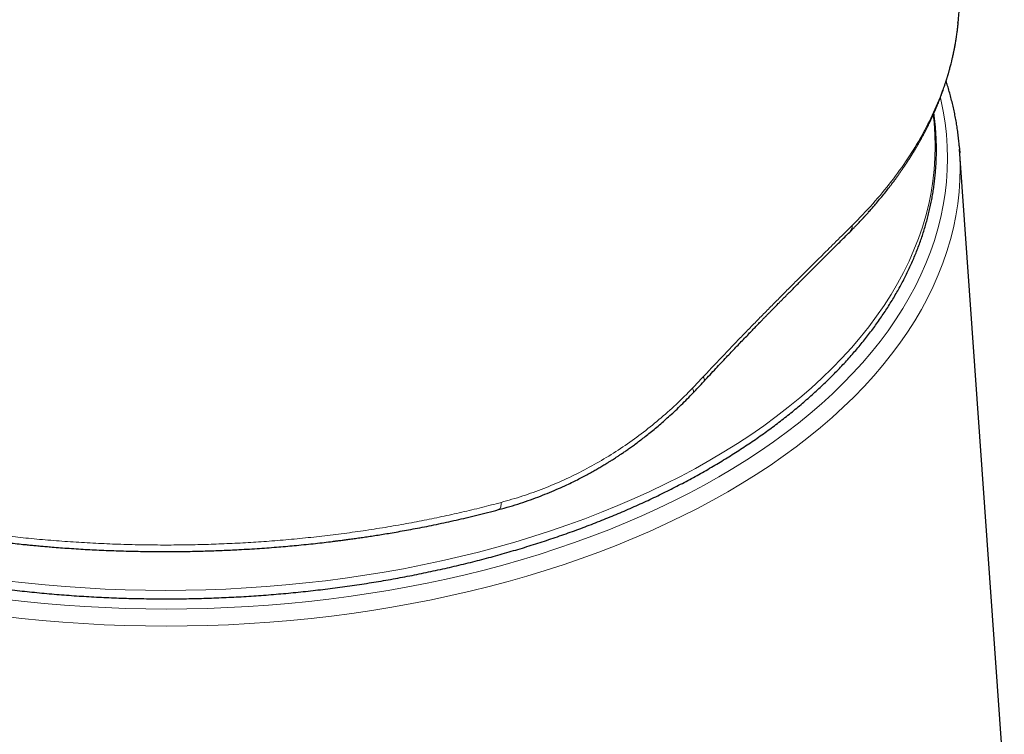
# Model space of a CAD drawing. Header units: millimetres. Extents: x 8 to 757, y 12 to 538.
# Tile 29 of 45: x 713 to 744, y 205 to 227. Entities that reach past the tile are written whole.
import ezdxf

# ---------------------------------------------------------------- set-up
doc = ezdxf.new("R2010")
doc.units = ezdxf.units.MM

msp = doc.modelspace()

# ---------------------------------------------------------------- linework, layer by layer
at = {"color": 7, "linetype": 'Continuous', "lineweight": 30}
for p, q in [((742.463, 227.286), (742.469, 227.343)), ((742.506, 223.415), (742.522, 223.189)), ((743.926, 203.356), (742.515, 223.306))]:
    msp.add_line(p, q, dxfattribs=at)
at = {"color": 252, "linetype": 'Continuous', "lineweight": 0, "flags": 128}
for points in [[(712.395, 209.121), (713.027, 209.048), (713.662, 208.985), (714.3, 208.932), (714.94, 208.888), (715.582, 208.854), (716.225, 208.83), (716.869, 208.815), (717.514, 208.81), (718.159, 208.815), (718.803, 208.83), (719.446, 208.854), (720.088, 208.888), (720.728, 208.932), (721.366, 208.985), (722.001, 209.048), (722.633, 209.121), (723.262, 209.203), (723.887, 209.294), (724.507, 209.395), (725.123, 209.506), (725.733, 209.625), (726.338, 209.754), (726.937, 209.892), (727.529, 210.039), (728.114, 210.195), (728.692, 210.359), (729.263, 210.533), (729.825, 210.714), (730.379, 210.905), (730.924, 211.103), (731.46, 211.31), (731.987, 211.525), (732.503, 211.747), (733.009, 211.978), (733.505, 212.216), (733.99, 212.461), (734.463, 212.714), (734.925, 212.973), (735.374, 213.24), (735.812, 213.513), (736.237, 213.793), (736.649, 214.079), (737.048, 214.371), (737.434, 214.669), (737.806, 214.973), (738.164, 215.283), (738.508, 215.597), (738.838, 215.917), (739.153, 216.242), (739.453, 216.571), (739.738, 216.905), (740.008, 217.243), (740.262, 217.585), (740.501, 217.93), (740.724, 218.28), (740.931, 218.632), (741.122, 218.987), (741.297, 219.345), (741.456, 219.706), (741.598, 220.069), (741.724, 220.434), (741.833, 220.801), (741.926, 221.169), (742.002, 221.539), (742.061, 221.909), (742.103, 222.28), (742.128, 222.652), (742.136, 223.024), (742.128, 223.396), (742.103, 223.768), (742.061, 224.14), (742.002, 224.51), (741.926, 224.88), (741.912, 224.938)], [(712.444, 209.702), (713.067, 209.63), (713.693, 209.568), (714.321, 209.516), (714.952, 209.473), (715.585, 209.439), (716.218, 209.415), (716.853, 209.401), (717.488, 209.396), (718.123, 209.401), (718.758, 209.415), (719.392, 209.439), (720.024, 209.473), (720.655, 209.516), (721.283, 209.568), (721.909, 209.63), (722.532, 209.702), (723.152, 209.783), (723.767, 209.873), (724.379, 209.973), (724.985, 210.081), (725.587, 210.199), (726.183, 210.326), (726.772, 210.462), (727.356, 210.607), (727.933, 210.76), (728.502, 210.922), (729.064, 211.093), (729.619, 211.272), (730.164, 211.46), (730.702, 211.655), (731.23, 211.859), (731.748, 212.071), (732.257, 212.29), (732.756, 212.517), (733.244, 212.752), (733.722, 212.993), (734.188, 213.242), (734.643, 213.498), (735.086, 213.761), (735.518, 214.03), (735.936, 214.306), (736.342, 214.588), (736.736, 214.875), (737.116, 215.169), (737.482, 215.469), (737.835, 215.774), (738.174, 216.084), (738.499, 216.399), (738.809, 216.719), (739.105, 217.043), (739.386, 217.372), (739.652, 217.705), (739.902, 218.042), (740.138, 218.382), (740.358, 218.726), (740.562, 219.074), (740.75, 219.424), (740.922, 219.777), (741.079, 220.132), (741.219, 220.49), (741.343, 220.849), (741.45, 221.211), (741.542, 221.573), (741.616, 221.938), (741.674, 222.303), (741.716, 222.669), (741.741, 223.035), (741.749, 223.402), (741.741, 223.768), (741.716, 224.134), (741.688, 224.397)], [(742.522, 223.189), (742.527, 223.095), (742.536, 222.717), (742.527, 222.338), (742.501, 221.961), (742.459, 221.583), (742.399, 221.207), (742.322, 220.831), (742.228, 220.457), (742.117, 220.084), (741.989, 219.713), (741.844, 219.344), (741.683, 218.978), (741.505, 218.614), (741.311, 218.253), (741.101, 217.895), (740.874, 217.54), (740.631, 217.189), (740.373, 216.841), (740.098, 216.498), (739.809, 216.159), (739.504, 215.824), (739.183, 215.494), (738.849, 215.169), (738.499, 214.849), (738.135, 214.535), (737.757, 214.226), (737.365, 213.923), (736.96, 213.626), (736.541, 213.335), (736.109, 213.051), (735.664, 212.773), (735.207, 212.503), (734.738, 212.239), (734.257, 211.982), (733.764, 211.733), (733.261, 211.491), (732.746, 211.257), (732.221, 211.03), (731.687, 210.812), (731.142, 210.602), (730.588, 210.4), (730.025, 210.207), (729.453, 210.022), (728.874, 209.846), (728.286, 209.679), (727.691, 209.521), (727.089, 209.371), (726.481, 209.231), (725.866, 209.1), (725.246, 208.979), (724.621, 208.867), (723.99, 208.764), (723.355, 208.671), (722.716, 208.587), (722.074, 208.514), (721.428, 208.45), (720.78, 208.395), (720.13, 208.351), (719.477, 208.316), (718.824, 208.292), (718.169, 208.277), (717.514, 208.272), (716.859, 208.277), (716.204, 208.292), (715.551, 208.316), (714.899, 208.351), (714.248, 208.395), (713.6, 208.45), (712.954, 208.514), (712.312, 208.587)], [(734.437, 216.132), (734.451, 216.104), (734.462, 216.078), (734.47, 216.054), (734.473, 216.034), (734.473, 216.016), (734.468, 216.002), (734.462, 215.993)], [(734.096, 215.771), (734.11, 215.743), (734.122, 215.716), (734.129, 215.693), (734.133, 215.672), (734.133, 215.655), (734.13, 215.64), (734.123, 215.63)], [(728.068, 212.171), (728.067, 212.131), (728.065, 212.095), (728.06, 212.061), (728.053, 212.031), (728.044, 212.005), (728.034, 211.983), (728.022, 211.966), (728.008, 211.953), (727.993, 211.945), (727.987, 211.943)]]:
    msp.add_lwpolyline(points, dxfattribs=at)
at = {"color": 252, "linetype": 'Continuous', "lineweight": 0}
msp.add_arc((738.849, 220.894), 0.285, 316.0584, 2.1844, dxfattribs=at)
for points, knots in [([(732.881, 257.959), (732.446, 257.892), (731.578, 257.757), (730.273, 257.538), (728.967, 257.308), (727.661, 257.064), (726.361, 256.808), (725.068, 256.542), (723.782, 256.265), (722.494, 255.976), (721.198, 255.673), (719.891, 255.355), (718.574, 255.022), (717.257, 254.677), (715.938, 254.32), (714.618, 253.95), (713.298, 253.568), (711.976, 253.174), (710.653, 252.767), (709.328, 252.348), (708.003, 251.917), (706.676, 251.475), (705.348, 251.02), (704.019, 250.553), (702.645, 250.058), (701.224, 249.535), (699.758, 248.98), (698.29, 248.412), (696.82, 247.829), (695.395, 247.251), (694.013, 246.679), (692.676, 246.115), (691.337, 245.539), (689.997, 244.952), (688.664, 244.357), (687.337, 243.755), (686.017, 243.146), (684.696, 242.526), (683.364, 241.891), (682.021, 241.241), (680.668, 240.576), (679.313, 239.9), (677.957, 239.214), (676.6, 238.517), (675.241, 237.808), (673.979, 237.138), (672.815, 236.51), (671.748, 235.926), (670.681, 235.332), (669.613, 234.728), (668.553, 234.118), (667.499, 233.5), (666.452, 232.874), (665.405, 232.236), (664.397, 231.609), (663.427, 230.994), (662.495, 230.391), (661.564, 229.778), (660.634, 229.153), (659.705, 228.518), (658.777, 227.871), (657.85, 227.213), (657.232, 226.765), (656.924, 226.541)], [0, 0, 0, 0, 0.017941, 0.035846, 0.053717, 0.071553, 0.089358, 0.106815, 0.124244, 0.141646, 0.159023, 0.176729, 0.194412, 0.212073, 0.229712, 0.247332, 0.264934, 0.282519, 0.300089, 0.317644, 0.335187, 0.352718, 0.370238, 0.38775, 0.405254, 0.424501, 0.443741, 0.462977, 0.48221, 0.501442, 0.518887, 0.536333, 0.553782, 0.571233, 0.58869, 0.605839, 0.622995, 0.640159, 0.65733, 0.674862, 0.692405, 0.709961, 0.72753, 0.745111, 0.762702, 0.7803, 0.7941, 0.807902, 0.821703, 0.835502, 0.849299, 0.862845, 0.876387, 0.889923, 0.903453, 0.91553, 0.927601, 0.93967, 0.951735, 0.9638, 0.975865, 0.987931, 1, 1, 1, 1]), ([(739.133, 220.905), (739.354, 221.132), (739.794, 221.584), (740.372, 222.286), (740.887, 223.001), (741.333, 223.731), (741.71, 224.476), (742.019, 225.234), (742.253, 226.001), (742.405, 226.686), (742.446, 227.115), (742.463, 227.286)], [0, 0, 0, 0, 0.116055, 0.231421, 0.346421, 0.461381, 0.576636, 0.692519, 0.808491, 0.92394, 1, 1, 1, 1]), ([(734.437, 216.132), (734.545, 216.247), (734.761, 216.478), (735.082, 216.817), (735.401, 217.151), (735.717, 217.478), (736.03, 217.799), (736.339, 218.115), (736.643, 218.423), (736.933, 218.715), (737.208, 218.991), (737.468, 219.251), (737.724, 219.506), (737.975, 219.756), (738.22, 219.999), (738.458, 220.235), (738.689, 220.464), (738.915, 220.688), (739.061, 220.832), (739.133, 220.905)], [0, 0, 0, 0, 0.063006, 0.12586, 0.188581, 0.251187, 0.313695, 0.376124, 0.43849, 0.500811, 0.556629, 0.612437, 0.66825, 0.724082, 0.779945, 0.834856, 0.889825, 0.944868, 1, 1, 1, 1]), ([(734.096, 215.771), (734.153, 215.831), (734.267, 215.951), (734.38, 216.072), (734.437, 216.132)], [0, 0, 0, 0, 0.500153, 1, 1, 1, 1]), ([(728.068, 212.171), (728.295, 212.236), (728.747, 212.365), (729.411, 212.606), (730.059, 212.88), (730.692, 213.19), (731.308, 213.536), (731.906, 213.915), (732.485, 214.329), (733.044, 214.776), (733.584, 215.254), (733.925, 215.599), (734.096, 215.771)], [0, 0, 0, 0, 0.100232, 0.200205, 0.299996, 0.399681, 0.499336, 0.599038, 0.698869, 0.798911, 0.899256, 1, 1, 1, 1]), ([(699.807, 214.996), (699.978, 214.899), (700.318, 214.706), (700.847, 214.428), (701.387, 214.16), (701.94, 213.901), (702.505, 213.653), (703.071, 213.42), (703.638, 213.2), (704.203, 212.992), (704.779, 212.794), (705.366, 212.604), (705.974, 212.419), (706.602, 212.24), (707.251, 212.068), (707.906, 211.908), (708.568, 211.758), (709.236, 211.619), (709.898, 211.494), (710.552, 211.381), (711.199, 211.281), (711.85, 211.19), (712.506, 211.11), (713.18, 211.037), (713.87, 210.974), (714.577, 210.922), (715.285, 210.881), (715.994, 210.851), (716.704, 210.833), (717.401, 210.826), (718.084, 210.83), (718.754, 210.844), (719.422, 210.869), (720.089, 210.903), (720.767, 210.949), (721.457, 211.006), (722.158, 211.076), (722.855, 211.158), (723.548, 211.251), (724.237, 211.355), (724.908, 211.468), (725.562, 211.59), (726.197, 211.72), (726.827, 211.86), (727.452, 212.009), (727.863, 212.117), (728.068, 212.171)], [0, 0, 0, 0, 0.023531, 0.046955, 0.070297, 0.093578, 0.11682, 0.140046, 0.161947, 0.183869, 0.205826, 0.227836, 0.249912, 0.273333, 0.296697, 0.320015, 0.343299, 0.366562, 0.389814, 0.411739, 0.433675, 0.455631, 0.477618, 0.499643, 0.523017, 0.546371, 0.569708, 0.593031, 0.616343, 0.639645, 0.661609, 0.68357, 0.705528, 0.727487, 0.749447, 0.772744, 0.796049, 0.819364, 0.842694, 0.866042, 0.889411, 0.911468, 0.933552, 0.955665, 0.977813, 1, 1, 1, 1])]:
    msp.add_open_spline(points, degree=3, knots=knots, dxfattribs=at)
at = {"color": 7, "linetype": 'Continuous', "lineweight": 30}
for points, knots in [([(742.475, 227.343), (742.476, 227.356), (742.479, 227.384), (742.483, 227.436), (742.489, 227.501), (742.496, 227.578), (742.503, 227.658), (742.51, 227.743), (742.518, 227.835), (742.525, 227.927), (742.533, 228.017), (742.541, 228.114), (742.549, 228.221), (742.557, 228.322), (742.564, 228.411), (742.57, 228.495), (742.577, 228.581), (742.583, 228.667), (742.589, 228.753), (742.595, 228.84), (742.602, 228.93), (742.608, 229.024), (742.616, 229.132), (742.623, 229.248), (742.631, 229.365), (742.638, 229.47), (742.644, 229.569), (742.65, 229.668), (742.656, 229.771), (742.661, 229.861), (742.666, 229.936), (742.669, 229.997), (742.673, 230.064), (742.677, 230.127), (742.679, 230.18), (742.682, 230.22), (742.684, 230.257), (742.686, 230.304), (742.689, 230.366), (742.693, 230.442), (742.697, 230.521), (742.701, 230.599), (742.705, 230.671), (742.708, 230.735), (742.71, 230.792), (742.713, 230.844), (742.715, 230.889), (742.716, 230.929), (742.718, 230.964), (742.72, 231.004), (742.722, 231.051), (742.724, 231.102), (742.726, 231.152), (742.728, 231.199), (742.73, 231.256), (742.733, 231.323), (742.736, 231.405), (742.74, 231.487), (742.743, 231.57), (742.745, 231.647), (742.748, 231.72), (742.75, 231.793), (742.753, 231.869), (742.755, 231.945), (742.758, 232.021), (742.76, 232.1), (742.763, 232.183), (742.765, 232.265), (742.767, 232.344), (742.769, 232.42), (742.771, 232.5), (742.773, 232.592), (742.775, 232.693), (742.778, 232.8), (742.78, 232.908), (742.782, 233.016), (742.784, 233.121), (742.785, 233.217), (742.787, 233.307), (742.788, 233.398), (742.789, 233.493), (742.79, 233.593), (742.791, 233.695), (742.792, 233.793), (742.792, 233.886), (742.793, 233.977), (742.793, 234.074), (742.794, 234.175), (742.794, 234.273), (742.794, 234.363), (742.794, 234.449), (742.794, 234.536), (742.794, 234.633), (742.793, 234.74), (742.792, 234.853), (742.792, 234.967), (742.791, 235.075), (742.79, 235.177), (742.789, 235.274), (742.787, 235.367), (742.786, 235.464), (742.784, 235.569), (742.783, 235.668), (742.781, 235.758), (742.78, 235.83), (742.779, 235.896), (742.777, 235.954), (742.776, 236.006), (742.775, 236.055), (742.774, 236.103), (742.773, 236.16), (742.771, 236.228), (742.769, 236.31), (742.767, 236.399), (742.764, 236.487), (742.762, 236.573), (742.759, 236.656), (742.757, 236.734), (742.754, 236.804), (742.752, 236.868), (742.75, 236.928), (742.748, 236.986), (742.746, 237.045), (742.744, 237.108), (742.741, 237.176), (742.739, 237.249), (742.735, 237.328), (742.732, 237.411), (742.729, 237.492), (742.726, 237.569), (742.722, 237.641), (742.719, 237.711), (742.716, 237.779), (742.713, 237.845), (742.71, 237.911), (742.706, 237.983), (742.702, 238.077), (742.696, 238.186), (742.69, 238.31), (742.683, 238.434), (742.676, 238.561), (742.669, 238.688), (742.662, 238.803), (742.656, 238.906), (742.65, 238.997), (742.644, 239.085), (742.639, 239.168), (742.634, 239.242), (742.63, 239.309), (742.625, 239.376), (742.62, 239.452), (742.614, 239.538), (742.607, 239.631), (742.6, 239.729), (742.592, 239.834), (742.585, 239.937), (742.577, 240.032), (742.571, 240.116), (742.565, 240.196), (742.559, 240.267), (742.554, 240.33), (742.549, 240.389), (742.544, 240.451), (742.538, 240.522), (742.531, 240.603), (742.523, 240.694), (742.515, 240.787), (742.507, 240.878), (742.499, 240.963), (742.492, 241.043), (742.485, 241.121), (742.478, 241.199), (742.47, 241.278), (742.462, 241.359), (742.453, 241.452), (742.443, 241.554), (742.433, 241.66), (742.423, 241.758), (742.414, 241.847), (742.406, 241.922), (742.4, 241.981), (742.395, 242.03), (742.389, 242.08), (742.384, 242.136), (742.373, 242.237), (742.357, 242.377), (742.338, 242.547), (742.319, 242.712), (742.3, 242.875), (742.28, 243.044), (742.263, 243.184), (742.25, 243.296), (742.24, 243.377), (742.229, 243.457), (742.22, 243.535), (742.21, 243.606), (742.203, 243.664), (742.196, 243.716), (742.189, 243.769), (742.181, 243.831), (742.172, 243.898), (742.163, 243.967), (742.154, 244.035), (742.145, 244.101), (742.137, 244.163), (742.129, 244.217), (742.123, 244.262), (742.118, 244.303), (742.112, 244.345), (742.104, 244.402), (742.094, 244.474), (742.081, 244.563), (742.067, 244.66), (742.053, 244.756), (742.04, 244.846), (742.029, 244.923), (742.019, 244.991), (742.01, 245.054), (742.001, 245.113), (741.992, 245.171), (741.982, 245.234), (741.972, 245.304), (741.958, 245.393), (741.943, 245.491), (741.928, 245.587), (741.916, 245.665), (741.905, 245.734), (741.893, 245.806), (741.88, 245.889), (741.866, 245.971), (741.854, 246.05), (741.842, 246.122), (741.831, 246.188), (741.822, 246.24), (741.815, 246.279), (741.81, 246.31), (741.805, 246.342), (741.798, 246.385), (741.788, 246.442), (741.776, 246.514), (741.762, 246.593), (741.748, 246.677), (741.732, 246.767), (741.718, 246.85), (741.705, 246.921), (741.695, 246.976), (741.687, 247.02), (741.681, 247.055), (741.676, 247.086), (741.67, 247.117), (741.662, 247.162), (741.651, 247.223), (741.636, 247.304), (741.619, 247.397), (741.599, 247.504), (741.582, 247.599), (741.567, 247.677), (741.557, 247.729), (741.549, 247.774), (741.542, 247.811), (741.536, 247.842), (741.53, 247.871), (741.524, 247.902), (741.517, 247.941), (741.508, 247.988), (741.497, 248.044), (741.484, 248.108), (741.47, 248.182), (741.456, 248.255), (741.442, 248.324), (741.429, 248.389), (741.416, 248.455), (741.403, 248.518), (741.393, 248.57), (741.384, 248.614), (741.376, 248.653), (741.368, 248.694), (741.359, 248.739), (741.348, 248.789), (741.337, 248.846), (741.324, 248.908), (741.311, 248.969), (741.299, 249.026), (741.288, 249.079), (741.276, 249.135), (741.264, 249.194), (741.251, 249.253), (741.24, 249.308), (741.23, 249.355), (741.221, 249.395), (741.213, 249.431), (741.205, 249.469), (741.196, 249.51), (741.186, 249.559), (741.174, 249.613), (741.155, 249.701), (741.127, 249.827), (741.097, 249.962), (741.071, 250.077), (741.051, 250.166), (741.033, 250.249), (741.016, 250.32), (741.004, 250.374), (740.995, 250.415), (740.986, 250.45), (740.977, 250.489), (740.967, 250.535), (740.953, 250.596), (740.935, 250.673), (740.912, 250.77), (740.886, 250.879), (740.868, 250.956), (740.859, 250.994)], [0, 0, 0, 0, 0.001639, 0.003441, 0.006378, 0.009681, 0.012857, 0.016199, 0.020169, 0.024237, 0.027504, 0.031269, 0.036166, 0.040592, 0.043762, 0.047119, 0.050934, 0.054337, 0.057793, 0.061492, 0.065063, 0.068871, 0.073027, 0.078462, 0.083191, 0.08739, 0.091427, 0.095367, 0.099647, 0.104139, 0.106434, 0.108919, 0.11171, 0.114696, 0.116697, 0.118309, 0.119639, 0.121248, 0.124144, 0.12732, 0.130621, 0.133867, 0.136996, 0.139505, 0.141841, 0.143983, 0.14592, 0.147482, 0.148837, 0.150375, 0.152395, 0.154596, 0.15667, 0.158616, 0.160442, 0.163722, 0.166941, 0.170555, 0.173956, 0.177208, 0.18004, 0.183072, 0.186243, 0.189473, 0.192424, 0.195764, 0.199191, 0.202739, 0.205926, 0.209009, 0.212225, 0.215841, 0.220436, 0.224817, 0.229109, 0.233823, 0.238277, 0.24212, 0.245757, 0.249523, 0.253442, 0.257621, 0.261987, 0.266107, 0.269884, 0.27346, 0.277525, 0.28192, 0.286042, 0.289793, 0.293127, 0.29675, 0.300699, 0.305187, 0.31009, 0.314871, 0.319399, 0.323613, 0.32763, 0.331498, 0.335307, 0.339682, 0.344655, 0.347759, 0.350884, 0.353665, 0.356071, 0.358149, 0.360168, 0.362171, 0.364173, 0.367287, 0.370749, 0.374453, 0.378398, 0.381759, 0.385365, 0.388724, 0.391534, 0.394228, 0.396705, 0.399069, 0.401505, 0.404133, 0.407033, 0.409979, 0.413372, 0.416993, 0.420396, 0.423577, 0.4266, 0.429478, 0.432433, 0.435102, 0.437752, 0.4408, 0.444198, 0.449516, 0.454553, 0.45981, 0.465174, 0.470565, 0.475888, 0.479627, 0.48358, 0.487359, 0.490837, 0.493982, 0.496749, 0.499243, 0.502541, 0.506304, 0.510205, 0.514262, 0.518721, 0.523546, 0.527252, 0.530805, 0.534206, 0.537284, 0.539894, 0.542155, 0.54482, 0.547763, 0.55115, 0.555071, 0.559253, 0.563068, 0.566645, 0.569951, 0.573284, 0.576601, 0.579888, 0.583238, 0.586953, 0.591734, 0.596241, 0.600421, 0.604255, 0.607616, 0.60991, 0.611899, 0.613867, 0.616261, 0.619033, 0.626775, 0.634065, 0.640805, 0.647887, 0.65495, 0.662428, 0.665841, 0.669283, 0.672754, 0.676219, 0.679283, 0.681838, 0.683676, 0.685926, 0.68862, 0.691641, 0.694582, 0.69741, 0.700367, 0.703123, 0.705444, 0.707307, 0.708872, 0.710681, 0.712784, 0.716151, 0.720004, 0.724178, 0.728663, 0.732408, 0.735753, 0.738597, 0.741239, 0.743803, 0.746244, 0.748793, 0.751837, 0.755387, 0.76021, 0.764579, 0.767702, 0.770323, 0.77348, 0.777121, 0.780992, 0.784107, 0.78734, 0.790326, 0.792703, 0.794144, 0.795342, 0.796702, 0.798251, 0.80096, 0.804104, 0.80756, 0.811225, 0.815098, 0.819181, 0.821985, 0.824386, 0.826301, 0.82773, 0.82895, 0.830306, 0.8318, 0.834802, 0.838255, 0.842293, 0.846946, 0.852215, 0.854725, 0.857059, 0.859025, 0.860622, 0.861851, 0.863097, 0.864439, 0.865907, 0.86811, 0.870548, 0.873302, 0.876505, 0.880158, 0.882794, 0.885622, 0.888643, 0.891473, 0.893766, 0.895523, 0.897191, 0.898899, 0.900862, 0.903077, 0.905546, 0.908271, 0.911256, 0.913459, 0.915785, 0.918234, 0.920806, 0.923498, 0.925991, 0.92805, 0.929675, 0.93122, 0.93279, 0.934628, 0.936733, 0.939106, 0.941733, 0.948401, 0.95564, 0.959543, 0.963594, 0.96736, 0.970488, 0.972977, 0.974484, 0.975889, 0.977607, 0.979639, 0.982001, 0.985603, 0.989882, 0.994839, 1, 1, 1, 1]), ([(739.054, 220.696), (739.081, 220.723), (739.132, 220.775), (739.204, 220.848), (739.268, 220.914), (739.324, 220.972), (739.371, 221.023), (739.411, 221.065), (739.442, 221.098), (739.466, 221.124), (739.482, 221.141), (739.494, 221.154), (739.503, 221.164), (739.512, 221.174), (739.523, 221.186), (739.536, 221.2), (739.555, 221.221), (739.58, 221.248), (739.613, 221.284), (739.651, 221.327), (739.695, 221.376), (739.744, 221.431), (739.794, 221.489), (739.844, 221.547), (739.924, 221.64), (740.029, 221.766), (740.157, 221.924), (740.256, 222.05), (740.331, 222.147), (740.382, 222.214), (740.427, 222.275), (740.467, 222.328), (740.5, 222.374), (740.526, 222.41), (740.546, 222.437), (740.562, 222.46), (740.581, 222.485), (740.603, 222.516), (740.628, 222.552), (740.655, 222.591), (740.694, 222.647), (740.744, 222.72), (740.806, 222.812), (740.869, 222.908), (740.933, 223.008), (740.998, 223.111), (741.064, 223.217), (741.129, 223.325), (741.181, 223.414), (741.219, 223.481), (741.242, 223.522), (741.262, 223.557), (741.277, 223.584), (741.288, 223.604), (741.297, 223.62), (741.308, 223.639), (741.322, 223.666), (741.341, 223.701), (741.366, 223.746), (741.394, 223.799), (741.423, 223.855), (741.452, 223.911), (741.494, 223.994), (741.547, 224.101), (741.61, 224.231), (741.658, 224.334), (741.692, 224.411), (741.715, 224.463), (741.735, 224.508), (741.753, 224.549), (741.767, 224.582), (741.778, 224.609), (741.787, 224.629), (741.794, 224.647), (741.802, 224.666), (741.812, 224.689), (741.824, 224.719), (741.839, 224.755), (741.856, 224.797), (741.874, 224.844), (741.892, 224.89), (741.915, 224.949), (741.941, 225.018), (741.97, 225.097), (741.997, 225.173), (742.024, 225.251), (742.052, 225.333), (742.076, 225.405), (742.095, 225.466), (742.11, 225.512), (742.122, 225.553), (742.133, 225.588), (742.141, 225.616), (742.148, 225.637), (742.153, 225.654), (742.157, 225.669), (742.164, 225.692), (742.173, 225.724), (742.185, 225.766), (742.199, 225.815), (742.214, 225.872), (742.231, 225.936), (742.249, 226.007), (742.266, 226.075), (742.281, 226.138), (742.294, 226.194), (742.307, 226.253), (742.321, 226.315), (742.332, 226.371), (742.342, 226.416), (742.348, 226.449), (742.353, 226.474), (742.357, 226.496), (742.363, 226.525), (742.37, 226.563), (742.379, 226.612), (742.389, 226.669), (742.399, 226.733), (742.411, 226.802), (742.421, 226.875), (742.435, 226.968), (742.449, 227.079), (742.464, 227.205), (742.472, 227.289), (742.476, 227.33)], [0, 0, 0, 0, 0.013587, 0.025846, 0.036781, 0.046394, 0.054688, 0.061664, 0.067325, 0.0712, 0.074069, 0.076043, 0.077346, 0.07898, 0.080971, 0.083319, 0.086024, 0.090996, 0.096849, 0.103582, 0.111771, 0.120962, 0.130464, 0.139811, 0.149003, 0.175449, 0.200535, 0.224267, 0.235628, 0.246325, 0.255857, 0.26422, 0.271416, 0.277443, 0.280845, 0.284102, 0.288123, 0.292947, 0.298575, 0.304802, 0.311228, 0.324568, 0.338652, 0.353473, 0.368805, 0.384553, 0.400717, 0.417299, 0.433996, 0.441181, 0.447391, 0.452624, 0.456881, 0.459541, 0.461692, 0.46443, 0.468068, 0.473572, 0.480353, 0.488411, 0.497016, 0.505475, 0.513789, 0.533972, 0.553242, 0.571596, 0.579884, 0.587462, 0.594215, 0.600143, 0.605246, 0.608866, 0.611912, 0.614383, 0.616689, 0.620052, 0.624553, 0.629841, 0.636144, 0.643163, 0.650041, 0.656723, 0.668841, 0.680254, 0.691038, 0.702213, 0.714093, 0.726679, 0.733608, 0.74055, 0.746601, 0.751639, 0.755665, 0.758635, 0.760716, 0.762896, 0.765451, 0.770494, 0.77656, 0.783647, 0.791755, 0.800917, 0.811199, 0.822601, 0.830183, 0.838189, 0.846619, 0.855474, 0.864516, 0.87047, 0.875135, 0.87851, 0.881394, 0.884668, 0.890816, 0.897995, 0.906205, 0.915444, 0.925712, 0.936563, 0.947138, 0.965752, 0.983371, 1, 1, 1, 1]), ([(742.506, 223.419), (742.505, 223.428), (742.5, 223.5), (742.486, 223.634), (742.464, 223.821), (742.437, 224.008), (742.407, 224.195), (742.372, 224.381), (742.333, 224.568), (742.29, 224.754), (742.243, 224.94), (742.192, 225.125), (742.142, 225.296), (742.106, 225.405), (742.091, 225.453)], [0, 0, 0, 0, 0.013492, 0.104927, 0.196379, 0.287852, 0.379348, 0.470873, 0.562429, 0.654021, 0.74565, 0.837321, 0.929034, 1, 1, 1, 1]), ([(693.364, 221.594), (693.372, 221.553), (693.393, 221.451), (693.431, 221.289), (693.477, 221.107), (693.528, 220.925), (693.582, 220.743), (693.641, 220.562), (693.703, 220.381), (693.77, 220.201), (693.841, 220.021), (693.915, 219.842), (693.994, 219.663), (694.077, 219.485), (694.163, 219.307), (694.254, 219.131), (694.348, 218.955), (694.447, 218.779), (694.549, 218.605), (694.655, 218.431), (694.765, 218.258), (694.879, 218.086), (694.997, 217.915), (695.119, 217.744), (695.244, 217.575), (695.373, 217.406), (695.506, 217.239), (695.643, 217.073), (695.784, 216.907), (695.928, 216.743), (696.076, 216.58), (696.227, 216.418), (696.382, 216.257), (696.541, 216.098), (696.703, 215.939), (696.868, 215.782), (697.038, 215.627), (697.21, 215.472), (697.386, 215.319), (697.566, 215.167), (697.749, 215.017), (697.935, 214.868), (698.124, 214.721), (698.317, 214.575), (698.513, 214.43), (698.712, 214.287), (698.914, 214.146), (699.12, 214.006), (699.328, 213.868), (699.54, 213.731), (699.755, 213.596), (699.972, 213.463), (700.177, 213.34), (700.35, 213.24), (700.523, 213.14), (700.715, 213.032), (700.945, 212.907), (701.178, 212.782), (701.413, 212.66), (701.651, 212.539), (701.892, 212.421), (702.136, 212.304), (702.382, 212.189), (702.631, 212.075), (702.882, 211.964), (703.136, 211.855), (703.392, 211.747), (703.65, 211.642), (703.911, 211.538), (704.174, 211.437), (704.439, 211.337), (704.706, 211.24), (704.976, 211.144), (705.247, 211.051), (705.521, 210.96), (705.797, 210.87), (706.075, 210.783), (706.354, 210.698), (706.636, 210.615), (706.919, 210.535), (707.204, 210.456), (707.491, 210.38), (707.779, 210.305), (708.069, 210.233), (708.361, 210.163), (708.654, 210.096), (708.948, 210.03), (709.244, 209.967), (709.542, 209.906), (709.841, 209.847), (710.141, 209.791), (710.442, 209.736), (710.744, 209.684), (711.048, 209.635), (711.353, 209.587), (711.658, 209.542), (711.965, 209.499), (712.273, 209.459), (712.581, 209.421), (712.89, 209.385), (713.2, 209.352), (713.511, 209.32), (713.823, 209.292), (714.135, 209.265), (714.447, 209.241), (714.76, 209.219), (715.074, 209.2), (715.388, 209.183), (715.702, 209.168), (716.017, 209.156), (716.332, 209.146), (716.647, 209.139), (716.962, 209.134), (717.277, 209.131), (717.593, 209.13), (717.908, 209.132), (718.223, 209.137), (718.538, 209.143), (718.853, 209.153), (719.168, 209.164), (719.482, 209.178), (719.796, 209.194), (720.11, 209.213), (720.423, 209.234), (720.736, 209.257), (721.048, 209.283), (721.36, 209.31), (721.671, 209.341), (721.981, 209.374), (722.291, 209.409), (722.6, 209.446), (722.908, 209.486), (723.215, 209.528), (723.521, 209.572), (723.826, 209.618), (724.129, 209.667), (724.432, 209.718), (724.734, 209.772), (725.034, 209.828), (725.334, 209.886), (725.632, 209.946), (725.928, 210.008), (726.223, 210.073), (726.517, 210.14), (726.809, 210.209), (727.1, 210.281), (727.388, 210.354), (727.676, 210.43), (727.961, 210.508), (728.245, 210.588), (728.527, 210.67), (728.807, 210.754), (729.086, 210.841), (729.362, 210.929), (729.637, 211.02), (729.909, 211.113), (730.179, 211.207), (730.447, 211.304), (730.713, 211.403), (730.977, 211.504), (731.238, 211.607), (731.498, 211.711), (731.754, 211.818), (732.009, 211.927), (732.261, 212.038), (732.51, 212.15), (732.757, 212.264), (733.002, 212.381), (733.244, 212.499), (733.483, 212.619), (733.719, 212.741), (733.953, 212.864), (734.184, 212.99), (734.412, 213.117), (734.638, 213.246), (734.86, 213.376), (735.08, 213.509), (735.296, 213.643), (735.51, 213.778), (735.721, 213.915), (735.928, 214.054), (736.133, 214.195), (736.334, 214.337), (736.532, 214.48), (736.727, 214.625), (736.919, 214.772), (737.107, 214.92), (737.292, 215.069), (737.474, 215.22), (737.652, 215.372), (737.827, 215.526), (737.998, 215.681), (738.166, 215.837), (738.331, 215.995), (738.492, 216.154), (738.649, 216.314), (738.803, 216.475), (738.953, 216.637), (739.1, 216.801), (739.243, 216.966), (739.382, 217.131), (739.518, 217.298), (739.649, 217.466), (739.777, 217.635), (739.902, 217.805), (740.022, 217.976), (740.138, 218.148), (740.251, 218.32), (740.36, 218.494), (740.465, 218.668), (740.566, 218.843), (740.663, 219.019), (740.756, 219.195), (740.845, 219.372), (740.931, 219.55), (741.012, 219.729), (741.089, 219.908), (741.162, 220.087), (741.231, 220.268), (741.297, 220.448), (741.358, 220.629), (741.415, 220.811), (741.468, 220.993), (741.517, 221.175), (741.562, 221.358), (741.602, 221.541), (741.639, 221.724), (741.672, 221.907), (741.7, 222.091), (741.725, 222.275), (741.745, 222.459), (741.762, 222.643), (741.774, 222.827), (741.782, 223.011), (741.786, 223.196), (741.786, 223.38), (741.782, 223.564), (741.773, 223.748), (741.761, 223.933), (741.745, 224.117), (741.726, 224.286), (741.711, 224.393), (741.705, 224.439)], [0, 0, 0, 0, 0.002772, 0.006923, 0.011075, 0.015229, 0.019384, 0.023541, 0.0277, 0.031861, 0.036023, 0.040187, 0.044353, 0.048521, 0.052691, 0.056863, 0.061036, 0.065211, 0.069388, 0.073567, 0.077747, 0.081929, 0.086112, 0.090297, 0.094483, 0.098671, 0.102859, 0.107049, 0.11124, 0.115432, 0.119626, 0.12382, 0.128014, 0.13221, 0.136406, 0.140603, 0.144801, 0.148999, 0.153197, 0.157396, 0.161596, 0.165795, 0.169995, 0.174195, 0.178396, 0.182596, 0.186797, 0.190998, 0.195199, 0.1994, 0.2036, 0.207801, 0.212002, 0.215316, 0.217529, 0.22173, 0.22593, 0.230131, 0.234331, 0.238532, 0.242732, 0.246932, 0.251132, 0.255331, 0.259531, 0.26373, 0.267929, 0.272128, 0.276327, 0.280526, 0.284724, 0.288923, 0.293121, 0.297319, 0.301517, 0.305714, 0.309912, 0.314109, 0.318306, 0.322503, 0.3267, 0.330897, 0.335093, 0.339289, 0.343486, 0.347682, 0.351878, 0.356073, 0.360269, 0.364464, 0.36866, 0.372855, 0.37705, 0.381245, 0.38544, 0.389635, 0.39383, 0.398024, 0.402219, 0.406413, 0.410608, 0.414802, 0.418996, 0.423191, 0.427385, 0.431579, 0.435773, 0.439967, 0.444161, 0.448355, 0.452549, 0.456743, 0.460937, 0.465131, 0.469325, 0.473518, 0.477712, 0.481906, 0.4861, 0.490294, 0.494488, 0.498682, 0.502876, 0.50707, 0.511264, 0.515458, 0.519653, 0.523847, 0.528041, 0.532236, 0.53643, 0.540625, 0.544819, 0.549014, 0.553209, 0.557404, 0.561599, 0.565794, 0.569989, 0.574185, 0.57838, 0.582576, 0.586772, 0.590968, 0.595164, 0.59936, 0.603556, 0.607753, 0.611949, 0.616146, 0.620343, 0.62454, 0.628738, 0.632935, 0.637133, 0.641331, 0.645529, 0.649727, 0.653926, 0.658124, 0.662323, 0.666522, 0.670721, 0.67492, 0.67912, 0.68332, 0.68752, 0.69172, 0.69592, 0.70012, 0.704321, 0.708521, 0.712722, 0.716923, 0.721124, 0.725325, 0.729527, 0.733728, 0.737929, 0.742131, 0.746332, 0.750534, 0.754735, 0.758936, 0.763137, 0.767339, 0.771539, 0.77574, 0.779941, 0.784141, 0.788341, 0.79254, 0.796739, 0.800938, 0.805136, 0.809333, 0.81353, 0.817726, 0.821921, 0.826115, 0.830309, 0.834501, 0.838692, 0.842883, 0.847072, 0.851259, 0.855446, 0.859631, 0.863814, 0.867996, 0.872176, 0.876355, 0.880532, 0.884707, 0.88888, 0.893052, 0.897221, 0.901389, 0.905555, 0.909719, 0.913881, 0.918042, 0.9222, 0.926357, 0.930512, 0.934666, 0.938818, 0.942969, 0.947119, 0.951267, 0.955415, 0.959561, 0.963707, 0.967852, 0.971997, 0.976142, 0.980286, 0.984431, 0.988576, 0.992721, 0.996867, 1, 1, 1, 1]), ([(734.462, 215.993), (734.526, 216.061), (734.649, 216.195), (734.83, 216.389), (735.002, 216.572), (735.164, 216.744), (735.318, 216.906), (735.463, 217.058), (735.602, 217.205), (735.737, 217.345), (735.866, 217.479), (735.984, 217.601), (736.092, 217.713), (736.189, 217.813), (736.277, 217.904), (736.355, 217.983), (736.423, 218.053), (736.486, 218.118), (736.568, 218.201), (736.673, 218.308), (736.782, 218.419), (736.874, 218.513), (736.949, 218.589), (737.026, 218.666), (737.104, 218.745), (737.185, 218.827), (737.268, 218.911), (737.356, 219), (737.45, 219.094), (737.551, 219.196), (737.659, 219.304), (737.774, 219.419), (737.896, 219.541), (738.023, 219.668), (738.157, 219.802), (738.297, 219.941), (738.441, 220.085), (738.589, 220.233), (738.741, 220.384), (738.897, 220.54), (739.001, 220.643), (739.054, 220.696)], [0, 0, 0, 0, 0.037845, 0.073944, 0.108309, 0.140951, 0.171882, 0.201108, 0.228636, 0.256964, 0.28325, 0.307501, 0.32972, 0.34991, 0.368074, 0.384213, 0.39833, 0.410814, 0.423477, 0.449542, 0.477186, 0.492769, 0.508812, 0.525315, 0.542279, 0.559704, 0.578024, 0.597043, 0.617795, 0.640282, 0.664504, 0.690464, 0.718165, 0.74761, 0.778804, 0.811751, 0.846457, 0.882264, 0.919783, 0.959025, 1, 1, 1, 1]), ([(734.123, 215.63), (734.174, 215.685), (734.288, 215.805), (734.401, 215.926), (734.462, 215.993)], [0, 0, 0, 0, 0.452489, 1, 1, 1, 1]), ([(727.987, 211.943), (728.104, 211.975), (728.335, 212.039), (728.67, 212.144), (728.991, 212.253), (729.298, 212.367), (729.59, 212.483), (729.868, 212.602), (730.113, 212.714), (730.328, 212.816), (730.511, 212.908), (730.681, 212.997), (730.839, 213.081), (730.983, 213.162), (731.115, 213.237), (731.222, 213.3), (731.305, 213.35), (731.366, 213.387), (731.418, 213.419), (731.462, 213.446), (731.505, 213.473), (731.552, 213.503), (731.609, 213.539), (731.676, 213.583), (731.756, 213.635), (731.846, 213.695), (731.947, 213.764), (732.057, 213.84), (732.175, 213.924), (732.299, 214.014), (732.433, 214.114), (732.576, 214.224), (732.729, 214.344), (732.89, 214.475), (733.055, 214.614), (733.222, 214.759), (733.391, 214.911), (733.567, 215.074), (733.748, 215.248), (733.935, 215.434), (734.059, 215.564), (734.123, 215.63)], [0, 0, 0, 0, 0.0506646, 0.0995713, 0.1467307, 0.1921525, 0.2358455, 0.2778177, 0.318076, 0.3483469, 0.3768088, 0.4034092, 0.4281497, 0.4510315, 0.4720551, 0.4912209, 0.5023992, 0.512268, 0.5206972, 0.5276866, 0.5340164, 0.5416169, 0.5505784, 0.5620086, 0.575087, 0.5898615, 0.6067488, 0.6258487, 0.6451346, 0.6662537, 0.6892094, 0.7140053, 0.7406461, 0.7691372, 0.7994851, 0.8289418, 0.859972, 0.8925834, 0.9267849, 0.9625867, 1, 1, 1, 1]), ([(699.91, 214.744), (699.985, 214.701), (700.133, 214.617), (700.353, 214.495), (700.567, 214.379), (700.775, 214.269), (700.975, 214.166), (701.168, 214.069), (701.352, 213.978), (701.53, 213.893), (701.71, 213.807), (701.892, 213.723), (702.075, 213.64), (702.246, 213.563), (702.407, 213.493), (702.556, 213.429), (702.688, 213.373), (702.803, 213.325), (702.905, 213.283), (703.002, 213.244), (703.098, 213.205), (703.193, 213.167), (703.288, 213.13), (703.436, 213.071), (703.638, 212.994), (703.886, 212.901), (704.123, 212.815), (704.356, 212.732), (704.596, 212.649), (704.85, 212.564), (705.115, 212.477), (705.392, 212.388), (705.682, 212.299), (705.985, 212.208), (706.311, 212.113), (706.659, 212.016), (707.024, 211.919), (707.393, 211.824), (707.764, 211.733), (708.138, 211.645), (708.585, 211.545), (709.107, 211.435), (709.707, 211.319), (710.21, 211.23), (710.614, 211.163), (710.913, 211.116), (711.203, 211.072), (711.482, 211.032), (711.749, 210.996), (712.019, 210.961), (712.289, 210.927), (712.558, 210.896), (712.81, 210.868), (713.026, 210.845), (713.211, 210.827), (713.375, 210.811), (713.546, 210.795), (713.726, 210.78), (713.936, 210.762), (714.18, 210.743), (714.458, 210.723), (714.742, 210.704), (715.029, 210.687), (715.319, 210.672), (715.621, 210.659), (715.931, 210.647), (716.244, 210.637), (716.637, 210.628), (717.108, 210.621), (717.657, 210.62), (718.2, 210.626), (718.739, 210.638), (719.272, 210.657), (719.735, 210.678), (720.127, 210.701), (720.447, 210.721), (720.755, 210.743), (721.051, 210.767), (721.336, 210.791), (721.625, 210.817), (721.916, 210.846), (722.208, 210.877), (722.484, 210.908), (722.7, 210.934), (722.864, 210.955), (722.987, 210.97), (723.124, 210.988), (723.274, 211.008), (723.438, 211.031), (723.612, 211.055), (723.795, 211.082), (723.986, 211.111), (724.19, 211.143), (724.406, 211.178), (724.638, 211.216), (724.887, 211.26), (725.153, 211.308), (725.432, 211.36), (725.724, 211.417), (726.028, 211.479), (726.338, 211.545), (726.653, 211.614), (726.973, 211.688), (727.303, 211.767), (727.642, 211.852), (727.871, 211.912), (727.987, 211.943)], [0, 0, 0, 0, 0.010426, 0.020458, 0.030099, 0.039352, 0.048219, 0.056556, 0.064527, 0.072132, 0.079375, 0.087526, 0.095166, 0.102297, 0.108922, 0.11504, 0.120653, 0.125063, 0.129103, 0.132971, 0.136812, 0.140625, 0.144412, 0.148172, 0.158372, 0.168371, 0.177287, 0.186129, 0.195353, 0.205027, 0.215153, 0.225543, 0.236375, 0.247655, 0.259375, 0.272494, 0.285848, 0.299186, 0.312508, 0.325819, 0.339119, 0.360004, 0.380876, 0.401746, 0.412182, 0.42251, 0.432431, 0.441929, 0.451005, 0.459658, 0.469314, 0.478382, 0.486863, 0.494755, 0.500115, 0.505516, 0.511225, 0.517242, 0.523568, 0.532317, 0.541595, 0.5514, 0.560601, 0.570222, 0.580263, 0.590646, 0.60102, 0.611341, 0.629641, 0.647775, 0.665745, 0.683551, 0.701195, 0.718679, 0.729655, 0.740281, 0.750537, 0.760425, 0.769944, 0.779095, 0.789407, 0.799207, 0.808496, 0.817274, 0.820976, 0.825123, 0.829743, 0.834835, 0.840399, 0.846437, 0.852564, 0.859111, 0.86608, 0.873472, 0.881285, 0.890034, 0.89926, 0.908963, 0.919145, 0.929806, 0.940948, 0.951895, 0.963272, 0.97508, 0.987322, 1, 1, 1, 1])]:
    msp.add_open_spline(points, degree=3, knots=knots, dxfattribs=at)

doc.saveas('drawing.dxf')
